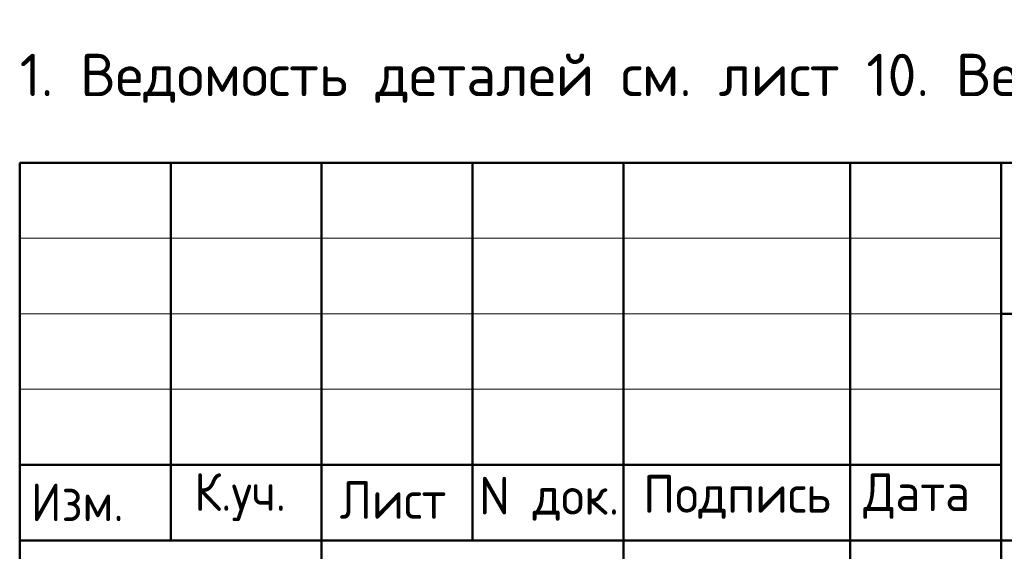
# Model space of a CAD drawing. Header units: millimetres. Extents: x 0 to 50400, y 0 to 35640.
# Tile 4 of 7: x 27600 to 35426, y 4113 to 8335. Entities that reach past the tile are written whole.
import ezdxf

# ---------------------------------------------------------------- set-up
doc = ezdxf.new("R2010")
doc.units = ezdxf.units.MM
doc.layers.add('Standard', color=7, linetype='Continuous', lineweight=25)
doc.styles.add('ISOCPEUR', font='txt')

msp = doc.modelspace()

# ---------------------------------------------------------------- linework, layer by layer
at = {"layer": 'Standard', "color": 7, "linetype": 'Continuous', "lineweight": 50, "transparency": 33554687}
for p, q in [((27600, 600), (27600, 7200)), ((27600, 7200), (49800, 7200)), ((28800, 4200), (28800, 7200)), ((30000, 600), (30000, 7200)), ((31200, 4200), (31200, 7200)), ((32400, 600), (32400, 7200)), ((34200, 600), (34200, 7200)), ((35400, 600), (35400, 7200)), ((35400, 6000), (49800, 6000)), ((27600, 4800), (35400, 4800)), ((27600, 4800), (35400, 4800)), ((27600, 4200), (35400, 4200)), ((27600, 4200), (35400, 4200)), ((35400, 4200), (49800, 4200))]:
    msp.add_line(p, q, dxfattribs=at)
at = {"layer": 'Standard', "color": 7, "linetype": 'Continuous', "lineweight": 13, "transparency": 33554687}
for p, q in [((27600, 6600), (35400, 6600)), ((27600, 6000), (35400, 6000)), ((27600, 5400), (35400, 5400))]:
    msp.add_line(p, q, dxfattribs=at)

# ---------------------------------------------------------------- texts
at = {"layer": 'Standard', "color": 7, "linetype": 'Continuous', "lineweight": 13, "transparency": 33554687, "insert": (27600, 7851.2), "char_height": 336, "width": 15788.463, "attachment_point": 4, "style": 'ISOCPEUR'}
msp.add_mtext('\\A1;{\\fISOCPEUR|i0|b0;\\H335.999994;\\W1.000000;\\C7;1. Ведомость деталей см. лист 10. Ведомость расхода стали см. лист 1.1}\\P', dxfattribs=at)
at = {"layer": 'Standard', "color": 7, "linetype": 'Continuous', "lineweight": 25, "transparency": 33554687, "char_height": 300, "attachment_point": 7, "style": 'ISOCPEUR'}
for s, insert, width in [('\\W0.93;Изм.', (27688.8, 4353), 903.476), ('\\W0.93;К.уч.', (28987.2, 4353), 979.214), ('\\W0.94;Лист', (30143, 4371.4), 1040.312), ('\\W0.95;N док.', (31251, 4356.8), 1281.75), ('\\W0.96;Подпись', (32555.3, 4371.4), 1613.136), ('\\W0.94;Дата', (34305.2, 4371.4), 1161.283)]:
    msp.add_mtext(s, dxfattribs=dict(at, insert=insert, width=width))

doc.saveas('drawing.dxf')
